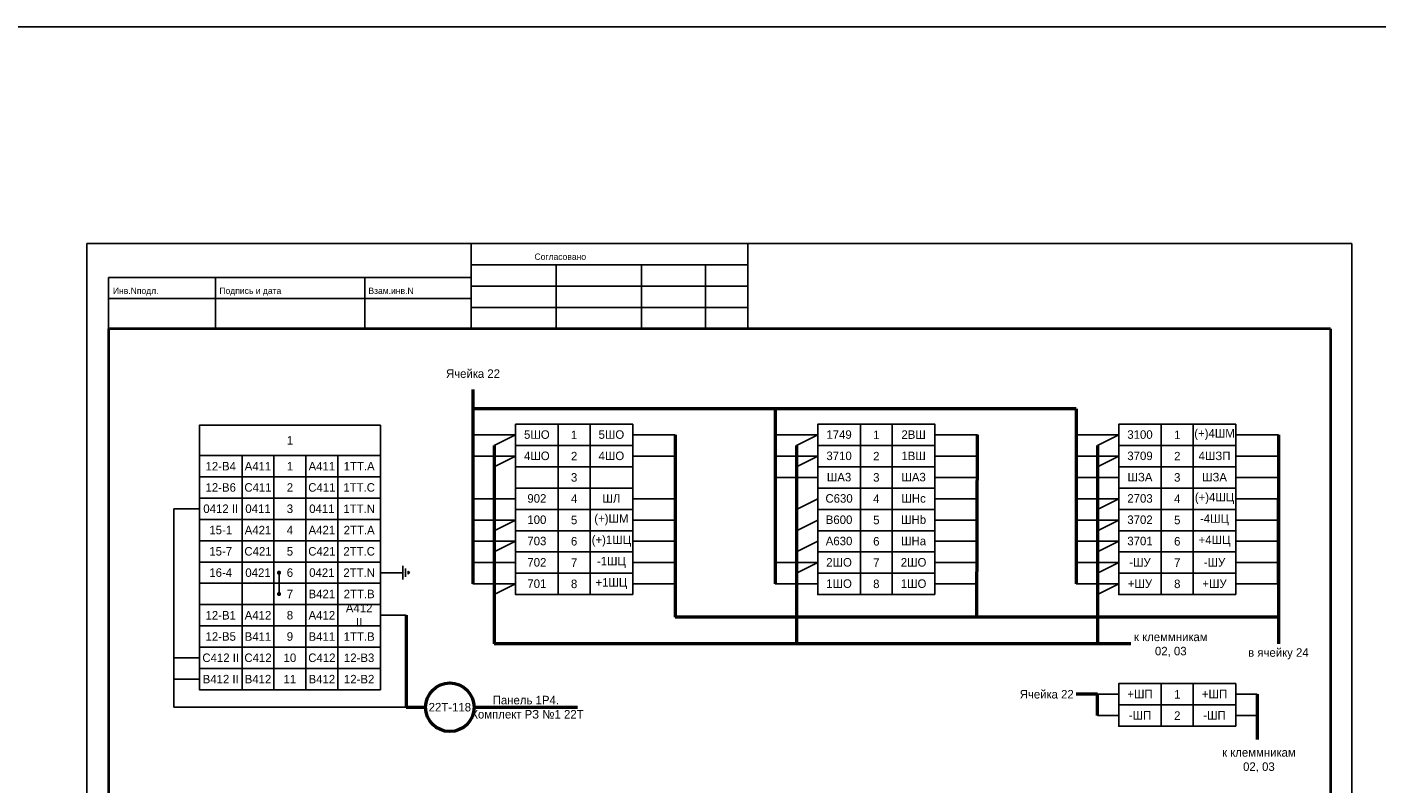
# Model space of a CAD drawing. Header units: millimetres. Extents: x 4897 to 12009, y -3017 to 2708.
# Tile 70 of 86: x 9479 to 9796, y 339 to 517. Entities that reach past the tile are written whole.
import ezdxf

# ---------------------------------------------------------------- set-up
doc = ezdxf.new("R2010")
doc.units = ezdxf.units.MM
doc.styles.add('SIMPLEX', font='txt', dxfattribs={"height": 5})

msp = doc.modelspace()

# ---------------------------------------------------------------- linework, layer by layer
for p, q in [((9493.5, 466.07), (9790.55, 466.07)), ((9493.5, 466.07), (9790.55, 466.07)), ((9493.5, 466.07), (9493.5, 46.06)), ((9583.74, 466.07), (9583.74, 446.07)), ((9648.74, 446.07), (9648.74, 466.07)), ((9790.55, 466.07), (9790.55, 46.06)), ((9583.74, 461.07), (9648.74, 461.07)), ((9603.74, 461.07), (9603.74, 446.07)), ((9623.74, 461.07), (9623.74, 446.07)), ((9638.74, 461.07), (9638.74, 446.07)), ((9498.55, 458.07), (9498.55, 446.07)), ((9498.55, 458.07), (9583.74, 458.07)), ((9523.74, 458.07), (9523.74, 446.07)), ((9558.74, 458.07), (9558.74, 446.07)), ((9583.74, 456.07), (9648.74, 456.07)), ((9498.55, 453.2), (9583.74, 453.2)), ((9583.74, 451.07), (9648.74, 451.07)), ((9594.17, 421.15), (9584.17, 421.15)), ((9594.17, 421.15), (9589.17, 418.65)), ((9621.67, 421.15), (9631.67, 421.15)), ((9665.13, 421.15), (9655.13, 421.15)), ((9665.13, 421.15), (9660.13, 418.65)), ((9692.63, 421.15), (9702.63, 421.15)), ((9735.8, 421.15), (9725.8, 421.15)), ((9735.8, 421.15), (9730.8, 418.65)), ((9763.29, 421.15), (9773.29, 421.15)), ((9594.17, 416.15), (9584.17, 416.15)), ((9594.17, 416.15), (9589.17, 413.65)), ((9621.67, 416.15), (9631.67, 416.15)), ((9665.13, 416.15), (9655.13, 416.15)), ((9665.13, 416.15), (9660.13, 413.65)), ((9692.63, 416.15), (9702.63, 416.15)), ((9735.8, 416.15), (9725.8, 416.15)), ((9735.8, 416.15), (9730.8, 413.65)), ((9763.29, 416.15), (9773.29, 416.15)), ((9665.13, 411.15), (9655.13, 411.15)), ((9692.63, 411.15), (9702.63, 411.15)), ((9735.8, 411.15), (9725.8, 411.15)), ((9763.29, 411.15), (9773.29, 411.15)), ((9594.17, 406.15), (9584.17, 406.15)), ((9621.67, 406.15), (9631.67, 406.15)), ((9665.13, 406.15), (9660.13, 403.65)), ((9692.63, 406.15), (9702.63, 406.15)), ((9735.8, 406.15), (9725.8, 406.15)), ((9735.8, 406.15), (9730.8, 403.65)), ((9763.29, 406.15), (9773.29, 406.15)), ((9513.91, 403.79), (9519.94, 403.79)), ((9513.91, 403.79), (9513.91, 357.19)), ((9594.17, 401.15), (9584.17, 401.15)), ((9594.17, 401.15), (9589.17, 398.65)), ((9621.67, 401.15), (9631.67, 401.15)), ((9665.13, 401.15), (9660.13, 398.65)), ((9692.63, 401.15), (9702.63, 401.15)), ((9735.8, 401.15), (9725.8, 401.15)), ((9735.8, 401.15), (9730.8, 398.65)), ((9763.29, 401.15), (9773.29, 401.15)), ((9594.17, 396.15), (9584.17, 396.15)), ((9594.17, 396.15), (9589.17, 393.65)), ((9621.67, 396.15), (9631.67, 396.15)), ((9665.13, 396.15), (9660.13, 393.65)), ((9692.63, 396.15), (9702.63, 396.15)), ((9735.8, 396.15), (9725.8, 396.15)), ((9735.8, 396.15), (9730.8, 393.65)), ((9763.29, 396.15), (9773.29, 396.15)), ((9567.67, 387.16), (9567.67, 390.41)), ((9594.17, 391.15), (9584.17, 391.15)), ((9621.67, 391.15), (9631.67, 391.15)), ((9665.13, 391.15), (9655.13, 391.15)), ((9665.13, 391.15), (9660.13, 388.65)), ((9692.63, 391.15), (9702.63, 391.15)), ((9735.8, 391.15), (9725.8, 391.15)), ((9735.8, 391.15), (9730.8, 388.65)), ((9763.29, 391.15), (9773.29, 391.15)), ((9538.63, 388.79), (9538.63, 383.79)), ((9567.67, 388.79), (9562.43, 388.79)), ((9568.32, 387.81), (9568.32, 389.76)), ((9568.97, 388.46), (9568.97, 389.11)), ((9568.97, 389.11), (9569.3, 388.79)), ((9568.97, 388.46), (9569.3, 388.79)), ((9594.17, 386.15), (9584.17, 386.15)), ((9594.17, 386.15), (9589.17, 383.65)), ((9621.67, 386.15), (9631.67, 386.15)), ((9665.13, 386.15), (9655.13, 386.15)), ((9692.63, 386.15), (9702.63, 386.15)), ((9735.8, 386.15), (9725.8, 386.15)), ((9735.8, 386.15), (9730.8, 383.65)), ((9763.29, 386.15), (9773.29, 386.15)), ((9562.43, 378.79), (9568.47, 378.79)), ((9513.91, 368.79), (9519.94, 368.79)), ((9513.91, 363.79), (9519.94, 363.79)), ((9735.8, 360.23), (9730.8, 360.23)), ((9768.29, 360.23), (9763.29, 360.23)), ((9513.91, 357.19), (9568.47, 357.19)), ((9735.8, 355.23), (9730.8, 355.23)), ((9768.29, 355.23), (9763.29, 355.23))]:
    msp.add_line(p, q)
at = {"lineweight": 40}
for p, q in [((9498.55, 446.07), (9498.55, 50.98)), ((9785.55, 446.07), (9785.55, 50.98))]:
    msp.add_line(p, q, dxfattribs=at)
at = {"linetype": 'Continuous', "lineweight": 40}
msp.add_line((9785.55, 446.07), (9498.55, 446.07), dxfattribs=at)
at = {"linetype": 'Continuous'}
for p, q in [((9599.56, 446.07), (9579.56, 446.07)), ((9639.56, 446.07), (9619.56, 446.07))]:
    msp.add_line(p, q, dxfattribs=at)
at = {"lineweight": 50}
for p, q in [((9584.17, 431.8), (9584.17, 386.15)), ((9725.8, 427.29), (9584.17, 427.29)), ((9655.13, 427.29), (9655.13, 386.15)), ((9725.8, 427.29), (9725.8, 386.15)), ((9589.17, 418.65), (9589.17, 372.05)), ((9631.67, 421.15), (9631.67, 378.32)), ((9660.13, 418.65), (9660.13, 372.05)), ((9702.48, 378.32), (9702.63, 421.15)), ((9730.8, 418.65), (9730.8, 372.05)), ((9773.29, 421.15), (9773.29, 372.05)), ((9773.29, 386.15), (9773.29, 406.15)), ((9568.47, 378.79), (9568.47, 357.19)), ((9773.29, 378.32), (9631.67, 378.32)), ((9738.61, 372.05), (9589.17, 372.05)), ((9730.8, 360.23), (9725.8, 360.23)), ((9730.8, 355.23), (9730.8, 360.23)), ((9768.29, 360.23), (9768.29, 349.61)), ((9568.47, 357.19), (9573.04, 357.19)), ((9584.44, 357.19), (9608.75, 357.19))]:
    msp.add_line(p, q, dxfattribs=at)
at = {"color": 9, "true_color": 0xd19cc7}
msp.add_lwpolyline([(5064.51, 516.93), (10068.29, 516.93), (10068.29, -83.25), (5072.49, -83.25)], close=True, dxfattribs=at)
for points in [[(9519.94, 416.29), (9562.43, 416.29), (9562.43, 423.41), (9519.94, 423.41)], [(9604.17, 418.65), (9594.17, 418.65), (9594.17, 423.65), (9604.17, 423.65)], [(9604.17, 418.65), (9594.17, 418.65), (9594.17, 423.65), (9604.17, 423.65)], [(9604.17, 418.65), (9611.67, 418.65), (9611.67, 423.65), (9604.17, 423.65)], [(9621.67, 418.65), (9611.67, 418.65), (9611.67, 423.65), (9621.67, 423.65)], [(9621.67, 418.65), (9611.67, 418.65), (9611.67, 423.65), (9621.67, 423.65)], [(9675.13, 418.65), (9665.13, 418.65), (9665.13, 423.65), (9675.13, 423.65)], [(9675.13, 418.65), (9665.13, 418.65), (9665.13, 423.65), (9675.13, 423.65)], [(9675.13, 418.65), (9682.63, 418.65), (9682.63, 423.65), (9675.13, 423.65)], [(9692.63, 418.65), (9682.63, 418.65), (9682.63, 423.65), (9692.63, 423.65)], [(9692.63, 418.65), (9682.63, 418.65), (9682.63, 423.65), (9692.63, 423.65)], [(9745.79, 418.65), (9735.8, 418.65), (9735.8, 423.65), (9745.79, 423.65)], [(9745.79, 418.65), (9735.8, 418.65), (9735.8, 423.65), (9745.79, 423.65)], [(9745.79, 418.65), (9753.29, 418.65), (9753.29, 423.65), (9745.79, 423.65)], [(9763.29, 418.65), (9753.29, 418.65), (9753.29, 423.65), (9763.29, 423.65)], [(9763.29, 418.65), (9753.29, 418.65), (9753.29, 423.65), (9763.29, 423.65)], [(9604.17, 413.65), (9594.17, 413.65), (9594.17, 418.65), (9604.17, 418.65)], [(9604.17, 413.65), (9594.17, 413.65), (9594.17, 418.65), (9604.17, 418.65)], [(9604.17, 413.65), (9611.67, 413.65), (9611.67, 418.65), (9604.17, 418.65)], [(9621.67, 413.65), (9611.67, 413.65), (9611.67, 418.65), (9621.67, 418.65)], [(9621.67, 413.65), (9611.67, 413.65), (9611.67, 418.65), (9621.67, 418.65)], [(9675.13, 413.65), (9665.13, 413.65), (9665.13, 418.65), (9675.13, 418.65)], [(9675.13, 413.65), (9665.13, 413.65), (9665.13, 418.65), (9675.13, 418.65)], [(9675.13, 413.65), (9682.63, 413.65), (9682.63, 418.65), (9675.13, 418.65)], [(9692.63, 413.65), (9682.63, 413.65), (9682.63, 418.65), (9692.63, 418.65)], [(9692.63, 413.65), (9682.63, 413.65), (9682.63, 418.65), (9692.63, 418.65)], [(9745.79, 413.65), (9735.8, 413.65), (9735.8, 418.65), (9745.79, 418.65)], [(9745.79, 413.65), (9735.8, 413.65), (9735.8, 418.65), (9745.79, 418.65)], [(9745.79, 413.65), (9753.29, 413.65), (9753.29, 418.65), (9745.79, 418.65)], [(9763.29, 413.65), (9753.29, 413.65), (9753.29, 418.65), (9763.29, 418.65)], [(9763.29, 413.65), (9753.29, 413.65), (9753.29, 418.65), (9763.29, 418.65)], [(9529.94, 411.29), (9519.94, 411.29), (9519.94, 416.29), (9529.94, 416.29)], [(9529.94, 411.29), (9537.44, 411.29), (9537.44, 416.29), (9529.94, 416.29)], [(9537.44, 411.29), (9544.94, 411.29), (9544.94, 416.29), (9537.44, 416.29)], [(9544.94, 411.29), (9552.44, 411.29), (9552.44, 416.29), (9544.94, 416.29)], [(9562.43, 411.29), (9552.44, 411.29), (9552.44, 416.29), (9562.43, 416.29)], [(9604.17, 408.65), (9594.17, 408.65), (9594.17, 413.65), (9604.17, 413.65)], [(9604.17, 408.65), (9594.17, 408.65), (9594.17, 413.65), (9604.17, 413.65)], [(9604.17, 408.65), (9611.67, 408.65), (9611.67, 413.65), (9604.17, 413.65)], [(9621.67, 408.65), (9611.67, 408.65), (9611.67, 413.65), (9621.67, 413.65)], [(9621.67, 408.65), (9611.67, 408.65), (9611.67, 413.65), (9621.67, 413.65)], [(9675.13, 408.65), (9665.13, 408.65), (9665.13, 413.65), (9675.13, 413.65)], [(9675.13, 408.65), (9665.13, 408.65), (9665.13, 413.65), (9675.13, 413.65)], [(9675.13, 408.65), (9682.63, 408.65), (9682.63, 413.65), (9675.13, 413.65)], [(9692.63, 408.65), (9682.63, 408.65), (9682.63, 413.65), (9692.63, 413.65)], [(9692.63, 408.65), (9682.63, 408.65), (9682.63, 413.65), (9692.63, 413.65)], [(9745.79, 408.65), (9735.8, 408.65), (9735.8, 413.65), (9745.79, 413.65)], [(9745.79, 408.65), (9735.8, 408.65), (9735.8, 413.65), (9745.79, 413.65)], [(9745.79, 408.65), (9753.29, 408.65), (9753.29, 413.65), (9745.79, 413.65)], [(9763.29, 408.65), (9753.29, 408.65), (9753.29, 413.65), (9763.29, 413.65)], [(9763.29, 408.65), (9753.29, 408.65), (9753.29, 413.65), (9763.29, 413.65)], [(9529.94, 406.29), (9519.94, 406.29), (9519.94, 411.29), (9529.94, 411.29)], [(9529.94, 406.29), (9537.44, 406.29), (9537.44, 411.29), (9529.94, 411.29)], [(9537.44, 406.29), (9544.94, 406.29), (9544.94, 411.29), (9537.44, 411.29)], [(9544.94, 406.29), (9552.44, 406.29), (9552.44, 411.29), (9544.94, 411.29)], [(9562.43, 406.29), (9552.44, 406.29), (9552.44, 411.29), (9562.43, 411.29)], [(9529.94, 401.29), (9519.94, 401.29), (9519.94, 406.29), (9529.94, 406.29)], [(9529.94, 401.29), (9537.44, 401.29), (9537.44, 406.29), (9529.94, 406.29)], [(9537.44, 401.29), (9544.94, 401.29), (9544.94, 406.29), (9537.44, 406.29)], [(9544.94, 401.29), (9552.44, 401.29), (9552.44, 406.29), (9544.94, 406.29)], [(9562.43, 401.29), (9552.44, 401.29), (9552.44, 406.29), (9562.43, 406.29)], [(9604.17, 403.65), (9594.17, 403.65), (9594.17, 408.65), (9604.17, 408.65)], [(9604.17, 403.65), (9594.17, 403.65), (9594.17, 408.65), (9604.17, 408.65)], [(9604.17, 403.65), (9611.67, 403.65), (9611.67, 408.65), (9604.17, 408.65)], [(9621.67, 403.65), (9611.67, 403.65), (9611.67, 408.65), (9621.67, 408.65)], [(9621.67, 403.65), (9611.67, 403.65), (9611.67, 408.65), (9621.67, 408.65)], [(9675.13, 403.65), (9665.13, 403.65), (9665.13, 408.65), (9675.13, 408.65)], [(9675.13, 403.65), (9665.13, 403.65), (9665.13, 408.65), (9675.13, 408.65)], [(9675.13, 403.65), (9682.63, 403.65), (9682.63, 408.65), (9675.13, 408.65)], [(9692.63, 403.65), (9682.63, 403.65), (9682.63, 408.65), (9692.63, 408.65)], [(9692.63, 403.65), (9682.63, 403.65), (9682.63, 408.65), (9692.63, 408.65)], [(9745.79, 403.65), (9735.8, 403.65), (9735.8, 408.65), (9745.79, 408.65)], [(9745.79, 403.65), (9735.8, 403.65), (9735.8, 408.65), (9745.79, 408.65)], [(9745.79, 403.65), (9753.29, 403.65), (9753.29, 408.65), (9745.79, 408.65)], [(9763.29, 403.65), (9753.29, 403.65), (9753.29, 408.65), (9763.29, 408.65)], [(9763.29, 403.65), (9753.29, 403.65), (9753.29, 408.65), (9763.29, 408.65)], [(9604.17, 398.65), (9594.17, 398.65), (9594.17, 403.65), (9604.17, 403.65)], [(9604.17, 398.65), (9594.17, 398.65), (9594.17, 403.65), (9604.17, 403.65)], [(9604.17, 398.65), (9611.67, 398.65), (9611.67, 403.65), (9604.17, 403.65)], [(9621.67, 398.65), (9611.67, 398.65), (9611.67, 403.65), (9621.67, 403.65)], [(9621.67, 398.65), (9611.67, 398.65), (9611.67, 403.65), (9621.67, 403.65)], [(9675.13, 398.65), (9665.13, 398.65), (9665.13, 403.65), (9675.13, 403.65)], [(9675.13, 398.65), (9665.13, 398.65), (9665.13, 403.65), (9675.13, 403.65)], [(9675.13, 398.65), (9682.63, 398.65), (9682.63, 403.65), (9675.13, 403.65)], [(9692.63, 398.65), (9682.63, 398.65), (9682.63, 403.65), (9692.63, 403.65)], [(9692.63, 398.65), (9682.63, 398.65), (9682.63, 403.65), (9692.63, 403.65)], [(9745.79, 398.65), (9735.8, 398.65), (9735.8, 403.65), (9745.79, 403.65)], [(9745.79, 398.65), (9735.8, 398.65), (9735.8, 403.65), (9745.79, 403.65)], [(9745.79, 398.65), (9753.29, 398.65), (9753.29, 403.65), (9745.79, 403.65)], [(9763.29, 398.65), (9753.29, 398.65), (9753.29, 403.65), (9763.29, 403.65)], [(9763.29, 398.65), (9753.29, 398.65), (9753.29, 403.65), (9763.29, 403.65)], [(9529.94, 396.29), (9519.94, 396.29), (9519.94, 401.29), (9529.94, 401.29)], [(9529.94, 396.29), (9537.44, 396.29), (9537.44, 401.29), (9529.94, 401.29)], [(9537.44, 396.29), (9544.94, 396.29), (9544.94, 401.29), (9537.44, 401.29)], [(9544.94, 396.29), (9552.44, 396.29), (9552.44, 401.29), (9544.94, 401.29)], [(9562.43, 396.29), (9552.44, 396.29), (9552.44, 401.29), (9562.43, 401.29)], [(9529.94, 391.29), (9519.94, 391.29), (9519.94, 396.29), (9529.94, 396.29)], [(9529.94, 391.29), (9537.44, 391.29), (9537.44, 396.29), (9529.94, 396.29)], [(9537.44, 391.29), (9544.94, 391.29), (9544.94, 396.29), (9537.44, 396.29)], [(9544.94, 391.29), (9552.44, 391.29), (9552.44, 396.29), (9544.94, 396.29)], [(9562.43, 391.29), (9552.44, 391.29), (9552.44, 396.29), (9562.43, 396.29)], [(9604.17, 393.65), (9594.17, 393.65), (9594.17, 398.65), (9604.17, 398.65)], [(9604.17, 393.65), (9594.17, 393.65), (9594.17, 398.65), (9604.17, 398.65)], [(9604.17, 393.65), (9611.67, 393.65), (9611.67, 398.65), (9604.17, 398.65)], [(9621.67, 393.65), (9611.67, 393.65), (9611.67, 398.65), (9621.67, 398.65)], [(9621.67, 393.65), (9611.67, 393.65), (9611.67, 398.65), (9621.67, 398.65)], [(9675.13, 393.65), (9665.13, 393.65), (9665.13, 398.65), (9675.13, 398.65)], [(9675.13, 393.65), (9665.13, 393.65), (9665.13, 398.65), (9675.13, 398.65)], [(9675.13, 393.65), (9682.63, 393.65), (9682.63, 398.65), (9675.13, 398.65)], [(9692.63, 393.65), (9682.63, 393.65), (9682.63, 398.65), (9692.63, 398.65)], [(9692.63, 393.65), (9682.63, 393.65), (9682.63, 398.65), (9692.63, 398.65)], [(9745.79, 393.65), (9735.8, 393.65), (9735.8, 398.65), (9745.79, 398.65)], [(9745.79, 393.65), (9735.8, 393.65), (9735.8, 398.65), (9745.79, 398.65)], [(9745.79, 393.65), (9753.29, 393.65), (9753.29, 398.65), (9745.79, 398.65)], [(9763.29, 393.65), (9753.29, 393.65), (9753.29, 398.65), (9763.29, 398.65)], [(9763.29, 393.65), (9753.29, 393.65), (9753.29, 398.65), (9763.29, 398.65)], [(9604.17, 388.65), (9594.17, 388.65), (9594.17, 393.65), (9604.17, 393.65)], [(9604.17, 388.65), (9594.17, 388.65), (9594.17, 393.65), (9604.17, 393.65)], [(9604.17, 388.65), (9611.67, 388.65), (9611.67, 393.65), (9604.17, 393.65)], [(9621.67, 388.65), (9611.67, 388.65), (9611.67, 393.65), (9621.67, 393.65)], [(9621.67, 388.65), (9611.67, 388.65), (9611.67, 393.65), (9621.67, 393.65)], [(9675.13, 388.65), (9665.13, 388.65), (9665.13, 393.65), (9675.13, 393.65)], [(9675.13, 388.65), (9665.13, 388.65), (9665.13, 393.65), (9675.13, 393.65)], [(9675.13, 388.65), (9682.63, 388.65), (9682.63, 393.65), (9675.13, 393.65)], [(9692.63, 388.65), (9682.63, 388.65), (9682.63, 393.65), (9692.63, 393.65)], [(9692.63, 388.65), (9682.63, 388.65), (9682.63, 393.65), (9692.63, 393.65)], [(9745.79, 388.65), (9735.8, 388.65), (9735.8, 393.65), (9745.79, 393.65)], [(9745.79, 388.65), (9735.8, 388.65), (9735.8, 393.65), (9745.79, 393.65)], [(9745.79, 388.65), (9753.29, 388.65), (9753.29, 393.65), (9745.79, 393.65)], [(9763.29, 388.65), (9753.29, 388.65), (9753.29, 393.65), (9763.29, 393.65)], [(9763.29, 388.65), (9753.29, 388.65), (9753.29, 393.65), (9763.29, 393.65)], [(9529.94, 386.29), (9519.94, 386.29), (9519.94, 391.29), (9529.94, 391.29)], [(9529.94, 386.29), (9519.94, 386.29), (9519.94, 391.29), (9529.94, 391.29)], [(9529.94, 386.29), (9537.44, 386.29), (9537.44, 391.29), (9529.94, 391.29)], [(9529.94, 386.29), (9537.44, 386.29), (9537.44, 391.29), (9529.94, 391.29)], [(9537.44, 386.29), (9544.94, 386.29), (9544.94, 391.29), (9537.44, 391.29)], [(9544.94, 386.29), (9552.44, 386.29), (9552.44, 391.29), (9544.94, 391.29)], [(9544.94, 386.29), (9552.44, 386.29), (9552.44, 391.29), (9544.94, 391.29)], [(9562.43, 386.29), (9552.44, 386.29), (9552.44, 391.29), (9562.43, 391.29)], [(9562.43, 386.29), (9552.44, 386.29), (9552.44, 391.29), (9562.43, 391.29)], [(9604.17, 383.65), (9594.17, 383.65), (9594.17, 388.65), (9604.17, 388.65)], [(9604.17, 383.65), (9594.17, 383.65), (9594.17, 388.65), (9604.17, 388.65)], [(9604.17, 383.65), (9611.67, 383.65), (9611.67, 388.65), (9604.17, 388.65)], [(9621.67, 383.65), (9611.67, 383.65), (9611.67, 388.65), (9621.67, 388.65)], [(9621.67, 383.65), (9611.67, 383.65), (9611.67, 388.65), (9621.67, 388.65)], [(9675.13, 383.65), (9665.13, 383.65), (9665.13, 388.65), (9675.13, 388.65)], [(9675.13, 383.65), (9665.13, 383.65), (9665.13, 388.65), (9675.13, 388.65)], [(9675.13, 383.65), (9682.63, 383.65), (9682.63, 388.65), (9675.13, 388.65)], [(9692.63, 383.65), (9682.63, 383.65), (9682.63, 388.65), (9692.63, 388.65)], [(9692.63, 383.65), (9682.63, 383.65), (9682.63, 388.65), (9692.63, 388.65)], [(9745.79, 383.65), (9735.8, 383.65), (9735.8, 388.65), (9745.79, 388.65)], [(9745.79, 383.65), (9735.8, 383.65), (9735.8, 388.65), (9745.79, 388.65)], [(9745.79, 383.65), (9753.29, 383.65), (9753.29, 388.65), (9745.79, 388.65)], [(9763.29, 383.65), (9753.29, 383.65), (9753.29, 388.65), (9763.29, 388.65)], [(9763.29, 383.65), (9753.29, 383.65), (9753.29, 388.65), (9763.29, 388.65)], [(9529.94, 381.29), (9519.94, 381.29), (9519.94, 386.29), (9529.94, 386.29)], [(9529.94, 381.29), (9537.44, 381.29), (9537.44, 386.29), (9529.94, 386.29)], [(9537.44, 381.29), (9544.94, 381.29), (9544.94, 386.29), (9537.44, 386.29)], [(9544.94, 381.29), (9552.44, 381.29), (9552.44, 386.29), (9544.94, 386.29)], [(9562.43, 381.29), (9552.44, 381.29), (9552.44, 386.29), (9562.43, 386.29)], [(9529.94, 376.29), (9519.94, 376.29), (9519.94, 381.29), (9529.94, 381.29)], [(9529.94, 376.29), (9537.44, 376.29), (9537.44, 381.29), (9529.94, 381.29)], [(9537.44, 376.29), (9544.94, 376.29), (9544.94, 381.29), (9537.44, 381.29)], [(9544.94, 376.29), (9552.44, 376.29), (9552.44, 381.29), (9544.94, 381.29)], [(9562.43, 376.29), (9552.44, 376.29), (9552.44, 381.29), (9562.43, 381.29)], [(9529.94, 371.29), (9519.94, 371.29), (9519.94, 376.29), (9529.94, 376.29)], [(9529.94, 371.29), (9537.44, 371.29), (9537.44, 376.29), (9529.94, 376.29)], [(9537.44, 371.29), (9544.94, 371.29), (9544.94, 376.29), (9537.44, 376.29)], [(9544.94, 371.29), (9552.44, 371.29), (9552.44, 376.29), (9544.94, 376.29)], [(9562.43, 371.29), (9552.44, 371.29), (9552.44, 376.29), (9562.43, 376.29)], [(9529.94, 366.29), (9519.94, 366.29), (9519.94, 371.29), (9529.94, 371.29)], [(9529.94, 366.29), (9537.44, 366.29), (9537.44, 371.29), (9529.94, 371.29)], [(9537.44, 366.29), (9544.94, 366.29), (9544.94, 371.29), (9537.44, 371.29)], [(9544.94, 366.29), (9552.44, 366.29), (9552.44, 371.29), (9544.94, 371.29)], [(9562.43, 366.29), (9552.44, 366.29), (9552.44, 371.29), (9562.43, 371.29)], [(9529.94, 361.29), (9519.94, 361.29), (9519.94, 366.29), (9529.94, 366.29)], [(9529.94, 361.29), (9537.44, 361.29), (9537.44, 366.29), (9529.94, 366.29)], [(9537.44, 361.29), (9544.94, 361.29), (9544.94, 366.29), (9537.44, 366.29)], [(9544.94, 361.29), (9552.44, 361.29), (9552.44, 366.29), (9544.94, 366.29)], [(9562.43, 361.29), (9552.44, 361.29), (9552.44, 366.29), (9562.43, 366.29)], [(9745.79, 357.73), (9735.8, 357.73), (9735.8, 362.73), (9745.79, 362.73)], [(9745.79, 357.73), (9735.8, 357.73), (9735.8, 362.73), (9745.79, 362.73)], [(9745.79, 357.73), (9753.29, 357.73), (9753.29, 362.73), (9745.79, 362.73)], [(9763.29, 357.73), (9753.29, 357.73), (9753.29, 362.73), (9763.29, 362.73)], [(9763.29, 357.73), (9753.29, 357.73), (9753.29, 362.73), (9763.29, 362.73)], [(9745.79, 352.73), (9735.8, 352.73), (9735.8, 357.73), (9745.79, 357.73)], [(9745.79, 352.73), (9735.8, 352.73), (9735.8, 357.73), (9745.79, 357.73)], [(9745.79, 352.73), (9753.29, 352.73), (9753.29, 357.73), (9745.79, 357.73)], [(9763.29, 352.73), (9753.29, 352.73), (9753.29, 357.73), (9763.29, 357.73)], [(9763.29, 352.73), (9753.29, 352.73), (9753.29, 357.73), (9763.29, 357.73)]]:
    msp.add_lwpolyline(points, close=True)
at = {"const_width": 0.45}
for points in [[(9538.63, 389.06, 1), (9538.63, 388.51, 1)], [(9538.63, 384.06, 1), (9538.63, 383.51, 1)]]:
    msp.add_lwpolyline(points, format="xyb", close=True, dxfattribs=at)
at = {"lineweight": 50}
msp.add_circle((9578.74, 357.19), 5.7, dxfattribs=at)

# ---------------------------------------------------------------- texts
at = {"linetype": 'Continuous', "style": 'SIMPLEX'}
for s, p in [('Согласовано', (9598.62, 462.24)), ('Инв.Nподл.', (9499.62, 454.24)), ('Подпись и дата', (9524.62, 454.24)), ('Взам.инв.N', (9559.62, 454.24))]:
    msp.add_text(s, height=1.5, dxfattribs=at).set_placement(p)
at = {"char_height": 2, "attachment_point": 5, "style": 'SIMPLEX'}
for s, insert, width, rotation in [('Ячейка 22', (9584.17, 435.52), 13.1938, 0.0001), ('5ШО', (9599.17, 421.21), 9.9995, 0), ('5ШО', (9616.67, 421.21), 9.9995, 0), ('1749', (9670.13, 421.21), 9.9995, 0), ('2ВШ', (9687.63, 421.21), 9.9995, 0), ('3100', (9740.79, 421.21), 9.9995, 0), ('(+)4ШМ', (9758.29, 421.21), 9.9995, 0), ('4ШО', (9599.17, 416.21), 9.9995, 0), ('4ШО', (9616.67, 416.21), 9.9995, 0), ('3710', (9670.13, 416.21), 9.9995, 0), ('1ВШ', (9687.63, 416.21), 9.9995, 0), ('3709', (9740.79, 416.21), 9.9995, 0), ('4ШЗП', (9758.29, 416.21), 9.9995, 0), ('12-B4', (9524.94, 413.79), 9.9996, 0), ('A411', (9533.69, 413.79), 7.4996, 0), ('A411', (9548.69, 413.79), 7.4996, 0), ('1ТТ.A', (9557.44, 413.79), 9.9996, 0), ('ША3', (9670.13, 411.21), 9.9995, 0), ('ША3', (9687.63, 411.21), 9.9995, 0), ('ШЗА', (9740.79, 411.21), 9.9995, 0), ('ШЗА', (9758.29, 411.21), 9.9995, 0), ('12-B6', (9524.94, 408.79), 9.9996, 0), ('С411', (9533.69, 408.79), 7.4996, 0), ('С411', (9548.69, 408.79), 7.4996, 0), ('1ТТ.C', (9557.44, 408.79), 9.9996, 0), ('902', (9599.17, 406.21), 9.9995, 0), ('ШЛ', (9616.67, 406.21), 9.9995, 0), ('C630', (9670.13, 406.21), 9.9995, 0), ('ШНс', (9687.63, 406.21), 9.9995, 0), ('2703', (9740.79, 406.21), 9.9995, 0), ('(+)4ШЦ', (9758.29, 406.21), 9.9995, 0), ('0412 II', (9524.94, 403.79), 9.9995, 0), ('0411', (9533.69, 403.79), 7.4996, 0), ('0411', (9548.69, 403.79), 7.4996, 0), ('1ТТ.N', (9557.44, 403.79), 9.9996, 0), ('(+)ШМ', (9616.67, 401.21), 9.9995, 0), ('ШНb', (9687.63, 401.21), 9.9995, 0), ('15-1', (9524.94, 398.79), 9.9995, 0), ('A421', (9533.69, 398.79), 7.4996, 0), ('A421', (9548.69, 398.79), 7.4996, 0), ('2ТТ.A', (9557.44, 398.79), 9.9996, 0), ('100', (9599.17, 401.21), 9.9995, 0), ('B600', (9670.13, 401.21), 9.9995, 0), ('3702', (9740.79, 401.21), 9.9995, 0), ('-4ШЦ', (9758.29, 401.21), 9.9995, 0), ('703', (9599.17, 396.21), 9.9995, 0), ('(+)1ШЦ', (9616.67, 396.21), 9.9995, 0), ('A630', (9670.13, 396.21), 9.9995, 0), ('ШНa', (9687.63, 396.21), 9.9995, 0), ('3701', (9740.79, 396.21), 9.9995, 0), ('+4ШЦ', (9758.29, 396.21), 9.9995, 0), ('15-7', (9524.94, 393.79), 9.9995, 0), ('С421', (9533.69, 393.79), 7.4996, 0), ('C421', (9548.69, 393.79), 7.4996, 0), ('2ТТ.C', (9557.44, 393.79), 9.9996, 0), ('16-4', (9524.94, 388.79), 9.9995, 0), ('0421', (9533.69, 388.79), 7.4996, 0), ('0421', (9548.69, 388.79), 7.4996, 0), ('2ТТ.N', (9557.44, 388.79), 9.9996, 0), ('702', (9599.17, 391.21), 9.9995, 0), ('-1ШЦ', (9616.67, 391.21), 9.9995, 0), ('2ШО', (9670.13, 391.21), 9.9995, 0), ('2ШО', (9687.63, 391.21), 9.9995, 0), ('-ШУ', (9740.79, 391.21), 9.9995, 0), ('-ШУ', (9758.29, 391.21), 9.9995, 0), ('701', (9599.17, 386.21), 9.9995, 0), ('+1ШЦ', (9616.67, 386.21), 9.9995, 0), ('1ШО', (9670.13, 386.21), 9.9995, 0), ('1ШО', (9687.63, 386.21), 9.9995, 0), ('+ШУ', (9740.79, 386.21), 9.9995, 0), ('+ШУ', (9758.29, 386.21), 9.9995, 0), ('B421', (9548.69, 383.79), 7.4996, 0), ('2ТТ.B', (9557.44, 383.79), 9.9996, 0), ('A412 II', (9557.44, 378.79), 7.4996, 0), ('12-B1', (9524.94, 378.79), 9.9996, 0), ('A412', (9533.69, 378.79), 7.4996, 0), ('A412', (9548.69, 378.79), 7.4996, 0), ('12-B5', (9524.94, 373.79), 9.9996, 0), ('B411', (9533.69, 373.79), 7.4996, 0), ('B411', (9548.69, 373.79), 7.4996, 0), ('1ТТ.B', (9557.44, 373.79), 9.9996, 0), ('к клеммникам \\P02, 03', (9748.02, 371.86), 17.1235, 0), ('в ячейку 24', (9773.29, 369.74), 14.7026, 0), ('C412 II', (9524.94, 368.79), 9.9996, 0), ('C412', (9533.69, 368.79), 7.4996, 0), ('C412', (9548.69, 368.79), 7.4996, 0), ('12-B3', (9557.44, 368.79), 9.9996, 0), ('B412 II', (9524.94, 363.79), 9.9996, 0), ('B412', (9533.69, 363.79), 7.4996, 0), ('B412', (9548.69, 363.79), 7.4996, 0), ('12-B2', (9557.44, 363.79), 9.9996, 0), ('Ячейка 22', (9718.89, 360.23), 13.0049, 0.0001), ('+ШП', (9740.79, 360.29), 9.9995, 0), ('+ШП', (9758.29, 360.29), 9.9995, 0), ('-ШП', (9740.79, 355.29), 9.9995, 0), ('-ШП', (9758.29, 355.29), 9.9995, 0), ('к клеммникам \\P02, 03', (9768.71, 344.73), 17.1235, 0)]:
    msp.add_mtext(s, dxfattribs=dict(at, insert=insert, width=width, rotation=rotation))
for s, insert, width in [('1', (9607.92, 421.15), 9.9995), ('1', (9678.88, 421.15), 9.9995), ('1', (9749.54, 421.15), 9.9995), ('1', (9541.19, 419.85), 42.4981), ('2', (9607.92, 416.15), 9.9995), ('2', (9678.88, 416.15), 9.9995), ('2', (9749.54, 416.15), 9.9995), ('1', (9541.19, 413.79), 7.4997), ('3', (9607.92, 411.15), 9.9995), ('3', (9678.88, 411.15), 9.9995), ('3', (9749.54, 411.15), 9.9995), ('2', (9541.19, 408.79), 7.4997), ('4', (9607.92, 406.15), 9.9995), ('4', (9678.88, 406.15), 9.9995), ('4', (9749.54, 406.15), 9.9995), ('3', (9541.19, 403.79), 7.4997), ('4', (9541.19, 398.79), 7.4997), ('5', (9607.92, 401.15), 9.9995), ('5', (9678.88, 401.15), 9.9995), ('5', (9749.54, 401.15), 9.9995), ('6', (9607.92, 396.15), 9.9995), ('6', (9678.88, 396.15), 9.9995), ('6', (9749.54, 396.15), 9.9995), ('5', (9541.19, 393.79), 7.4997), ('6', (9541.19, 388.79), 7.4997), ('7', (9607.92, 391.15), 9.9995), ('7', (9678.88, 391.15), 9.9995), ('7', (9749.54, 391.15), 9.9995), ('8', (9607.92, 386.15), 9.9995), ('8', (9678.88, 386.15), 9.9995), ('8', (9749.54, 386.15), 9.9995), ('7', (9541.19, 383.79), 7.4997), ('8', (9541.19, 378.79), 7.4997), ('9', (9541.19, 373.79), 7.4997), ('10', (9541.19, 368.79), 7.4997), ('11', (9541.19, 363.79), 7.4997), ('Панель 1Р4.\\P Комплект РЗ №1 22Т ', (9596.59, 357.19), 25.7971), ('1', (9749.54, 360.23), 7.4996), ('2', (9749.54, 355.23), 7.4997)]:
    msp.add_mtext(s, dxfattribs=dict(at, insert=insert, width=width))
at = {"color": 4, "insert": (9578.74, 357.19), "char_height": 2, "width": 11.4, "attachment_point": 5, "style": 'SIMPLEX'}
msp.add_mtext('22Т-118', dxfattribs=at)

doc.saveas('drawing.dxf')
